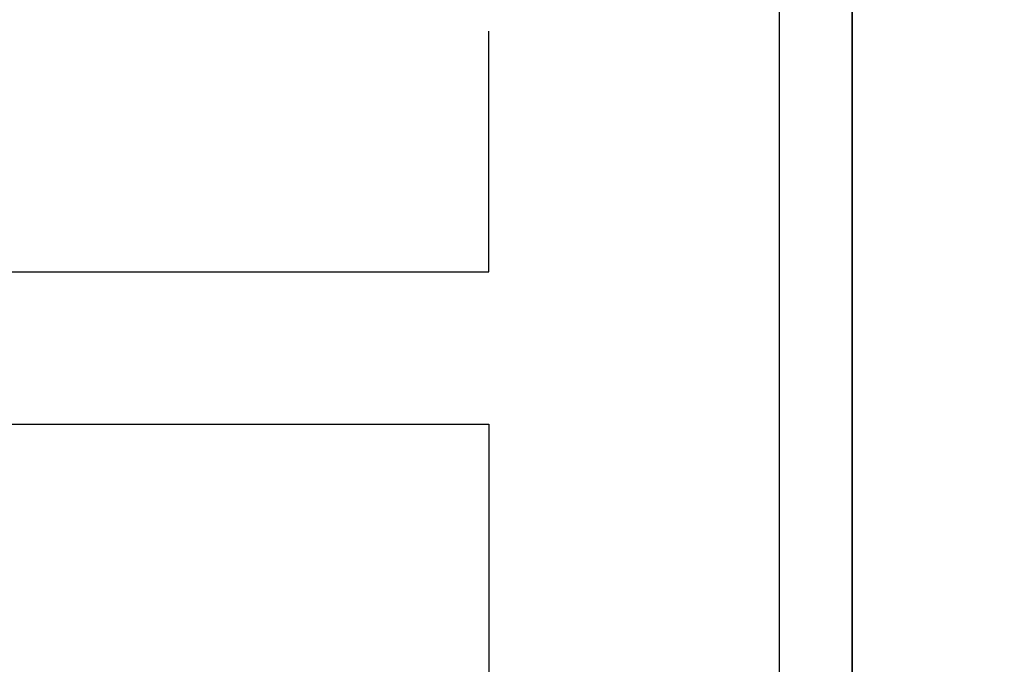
# Model space of a CAD drawing. Header units: millimetres. Extents: x 502444 to 745500, y -417645 to -375189.
# Tile 117 of 208: x 704648 to 706804, y -403975 to -402565. Entities that reach past the tile are written whole.
import ezdxf

# ---------------------------------------------------------------- set-up
doc = ezdxf.new("R2010")
doc.units = ezdxf.units.MM
doc.layers.add('PDF_Geometry', color=7, linetype='Continuous')

msp = doc.modelspace()

# ---------------------------------------------------------------- linework, layer by layer
at = {"layer": 'PDF_Geometry', "lineweight": 25}
for points in [[(706470.41559, -415327.18848), (706470.41559, -395300.91577), (678221.92131, -395300.91577), (678221.92131, -415327.18848)], [(706470.41559, -415327.18848), (678221.92131, -415327.18848), (678221.92131, -395300.91577), (706470.41559, -395300.91577)], [(678381.78584, -395456.45964), (706310.55106, -395456.45964), (706310.55106, -415171.64462), (678381.78584, -415171.64462)]]:
    msp.add_lwpolyline(points, close=True, dxfattribs=at)
at = {"layer": 'PDF_Geometry', "color": 1, "lineweight": 25}
msp.add_lwpolyline([(685536.80366, -403899.03502), (685536.80366, -403116.99503), (705675.41361, -403116.99503), (705675.41361, -402589.87415)], dxfattribs=at)
at = {"layer": 'PDF_Geometry', "color": 5, "lineweight": 25}
msp.add_lwpolyline([(685696.66819, -403899.03502), (685696.66819, -403449.68607), (705675.41361, -403449.68607), (705675.41361, -408958.53132), (708959.11744, -408958.53132)], dxfattribs=at)

doc.saveas('drawing.dxf')
